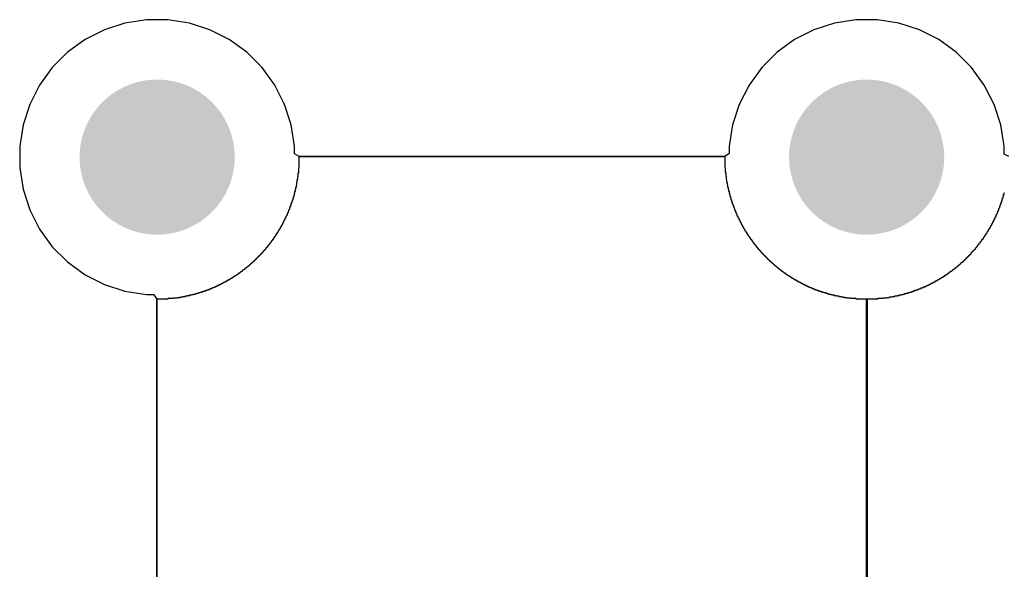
# Model space of a CAD drawing. Header units: inches. Extents: x 0 to 140, y 0 to 140.
# Tile 9 of 20: x 83 to 105, y 13 to 25. Entities that reach past the tile are written whole.
import ezdxf

# ---------------------------------------------------------------- set-up
doc = ezdxf.new("R2010")
doc.units = ezdxf.units.IN
doc.layers.add('BOTTOM', color=5, linetype='Continuous')
doc.layers.add('Pad Holes', color=156, linetype='Continuous')

msp = doc.modelspace()

# ---------------------------------------------------------------- hatches: boundary and pattern name
at = {"layer": 'BOTTOM'}
h = msp.add_hatch(color=5, dxfattribs=at)
edge = h.paths.add_edge_path()
edge.add_arc((86, 22), 1.5, 0, 360)
h = msp.add_hatch(color=5, dxfattribs=at)
edge = h.paths.add_edge_path()
edge.add_arc((102, 22), 1.5, 0, 360)
at = {"layer": 'Pad Holes'}
h = msp.add_hatch(color=7, dxfattribs=at)
edge = h.paths.add_edge_path()
edge.add_arc((86, 22), 1.75, 0, 360)
h = msp.add_hatch(color=7, dxfattribs=at)
edge = h.paths.add_edge_path()
edge.add_arc((102, 22), 1.75, 0, 360)

# ---------------------------------------------------------------- linework, layer by layer
at = {"layer": 'BOTTOM'}
for p, q in [((85.756, 25.1), (85.274, 25.023)), ((86.244, 25.1), (85.756, 25.1)), ((86.726, 25.023), (86.244, 25.1)), ((101.756, 25.1), (101.274, 25.023)), ((102.244, 25.1), (101.756, 25.1)), ((102.726, 25.023), (102.244, 25.1)), ((84.81, 24.873), (84.375, 24.651)), ((85.274, 25.023), (84.81, 24.873)), ((87.19, 24.873), (86.726, 25.023)), ((87.625, 24.651), (87.19, 24.873)), ((100.81, 24.873), (100.375, 24.651)), ((101.274, 25.023), (100.81, 24.873)), ((103.19, 24.873), (102.726, 25.023)), ((103.625, 24.651), (103.19, 24.873)), ((84.375, 24.651), (83.981, 24.364)), ((88.02, 24.364), (87.625, 24.651)), ((100.375, 24.651), (99.981, 24.364)), ((104.02, 24.364), (103.625, 24.651)), ((83.981, 24.364), (83.635, 24.019)), ((88.365, 24.019), (88.02, 24.364)), ((99.981, 24.364), (99.635, 24.019)), ((104.365, 24.019), (104.02, 24.364)), ((83.635, 24.019), (83.349, 23.624)), ((88.651, 23.624), (88.365, 24.019)), ((99.635, 24.019), (99.349, 23.624)), ((104.651, 23.624), (104.365, 24.019)), ((83.349, 23.624), (83.127, 23.19)), ((88.873, 23.19), (88.651, 23.624)), ((99.349, 23.624), (99.127, 23.19)), ((104.873, 23.19), (104.651, 23.624)), ((83.127, 23.19), (82.976, 22.726)), ((89.024, 22.726), (88.873, 23.19)), ((99.127, 23.19), (98.976, 22.726)), ((105.024, 22.726), (104.873, 23.19)), ((82.976, 22.726), (82.9, 22.244)), ((89.1, 22.244), (89.024, 22.726)), ((98.976, 22.726), (98.9, 22.244)), ((105.1, 22.244), (105.024, 22.726)), ((82.9, 22.244), (82.9, 21.756)), ((89.1, 22.071), (89.1, 22.244)), ((98.9, 22.244), (98.9, 22.08)), ((105.1, 22.068), (105.1, 22.244)), ((89.203, 22.012), (89.1, 22.071)), ((89.203, 21.758), (89.203, 22.012)), ((89.203, 22.012), (98.801, 22.012)), ((89.227, 22.012), (89.203, 22.012)), ((98.773, 22.012), (89.227, 22.012)), ((98.801, 22.012), (98.773, 22.012)), ((98.9, 22.08), (98.801, 22.012)), ((98.801, 22.012), (98.801, 21.769)), ((105.204, 22.012), (105.1, 22.068)), ((98.801, 21.769), (98.812, 21.769)), ((98.812, 21.769), (98.812, 21.652)), ((82.9, 21.756), (82.976, 21.274)), ((89.171, 21.494), (89.171, 21.557)), ((89.171, 21.557), (89.181, 21.557)), ((89.181, 21.557), (89.181, 21.642)), ((89.181, 21.642), (89.192, 21.642)), ((89.192, 21.642), (89.192, 21.758)), ((89.192, 21.758), (89.203, 21.758)), ((98.812, 21.652), (98.822, 21.652)), ((98.822, 21.652), (98.822, 21.568)), ((98.822, 21.568), (98.833, 21.568)), ((98.833, 21.568), (98.833, 21.494)), ((89.128, 21.271), (89.128, 21.324)), ((89.128, 21.324), (89.139, 21.324)), ((89.139, 21.324), (89.139, 21.367)), ((89.139, 21.367), (89.15, 21.367)), ((89.15, 21.367), (89.15, 21.43)), ((89.15, 21.43), (89.16, 21.43)), ((89.16, 21.43), (89.16, 21.494)), ((89.16, 21.494), (89.171, 21.494)), ((98.833, 21.494), (98.843, 21.494)), ((98.843, 21.494), (98.843, 21.43)), ((98.843, 21.43), (98.854, 21.43)), ((98.854, 21.43), (98.854, 21.377)), ((98.854, 21.377), (98.865, 21.377)), ((98.865, 21.377), (98.865, 21.324)), ((98.865, 21.324), (98.875, 21.324)), ((98.875, 21.324), (98.875, 21.271)), ((82.976, 21.274), (83.127, 20.81)), ((89.076, 21.07), (89.076, 21.113)), ((89.076, 21.113), (89.086, 21.113)), ((89.086, 21.113), (89.086, 21.144)), ((89.086, 21.144), (89.097, 21.144)), ((89.097, 21.144), (89.097, 21.187)), ((89.097, 21.187), (89.107, 21.187)), ((89.107, 21.187), (89.107, 21.229)), ((89.107, 21.229), (89.118, 21.229)), ((89.118, 21.229), (89.118, 21.271)), ((89.118, 21.271), (89.128, 21.271)), ((98.875, 21.271), (98.886, 21.271)), ((98.886, 21.271), (98.886, 21.229)), ((98.886, 21.229), (98.896, 21.229)), ((98.896, 21.229), (98.896, 21.187)), ((98.896, 21.187), (98.907, 21.187)), ((98.907, 21.187), (98.907, 21.155)), ((98.907, 21.155), (98.918, 21.155)), ((98.918, 21.155), (98.918, 21.113)), ((98.918, 21.113), (98.928, 21.113)), ((98.928, 21.113), (98.928, 21.081)), ((105.077, 21.081), (105.077, 21.113)), ((105.077, 21.113), (105.087, 21.113)), ((105.087, 21.113), (105.087, 21.155)), ((105.087, 21.155), (105.098, 21.155)), ((105.098, 21.155), (105.098, 21.197)), ((105.098, 21.197), (105.108, 21.197)), ((89.001, 20.859), (89.001, 20.89)), ((89.001, 20.89), (89.012, 20.89)), ((89.012, 20.89), (89.012, 20.912)), ((89.012, 20.912), (89.023, 20.912)), ((89.023, 20.912), (89.023, 20.943)), ((89.023, 20.943), (89.033, 20.943)), ((89.033, 20.943), (89.033, 20.975)), ((89.033, 20.975), (89.044, 20.975)), ((89.044, 20.975), (89.044, 21.007)), ((89.044, 21.007), (89.054, 21.007)), ((89.054, 21.007), (89.054, 21.039)), ((89.054, 21.039), (89.065, 21.039)), ((89.065, 21.039), (89.065, 21.07)), ((89.065, 21.07), (89.076, 21.07)), ((98.928, 21.081), (98.939, 21.081)), ((98.939, 21.081), (98.939, 21.039)), ((98.939, 21.039), (98.949, 21.039)), ((98.949, 21.039), (98.949, 21.007)), ((98.949, 21.007), (98.96, 21.007)), ((98.96, 21.007), (98.96, 20.975)), ((98.96, 20.975), (98.97, 20.975)), ((98.97, 20.975), (98.97, 20.943)), ((98.97, 20.943), (98.981, 20.943)), ((98.981, 20.943), (98.981, 20.922)), ((98.981, 20.922), (98.992, 20.922)), ((98.992, 20.922), (98.992, 20.89)), ((98.992, 20.89), (99.002, 20.89)), ((99.002, 20.89), (99.002, 20.859)), ((105.003, 20.859), (105.003, 20.89)), ((105.003, 20.89), (105.013, 20.89)), ((105.013, 20.89), (105.013, 20.922)), ((105.013, 20.922), (105.024, 20.922)), ((105.024, 20.922), (105.024, 20.954)), ((105.024, 20.954), (105.034, 20.954)), ((105.034, 20.954), (105.034, 20.986)), ((105.034, 20.986), (105.045, 20.986)), ((105.045, 20.986), (105.045, 21.017)), ((105.045, 21.017), (105.056, 21.017)), ((105.056, 21.017), (105.056, 21.049)), ((105.056, 21.049), (105.066, 21.049)), ((105.066, 21.049), (105.066, 21.081)), ((105.066, 21.081), (105.077, 21.081)), ((83.127, 20.81), (83.349, 20.375)), ((88.906, 20.636), (88.906, 20.658)), ((88.906, 20.658), (88.917, 20.658)), ((88.917, 20.658), (88.917, 20.679)), ((88.917, 20.679), (88.927, 20.679)), ((88.927, 20.679), (88.927, 20.7)), ((88.927, 20.7), (88.938, 20.7)), ((88.938, 20.7), (88.938, 20.732)), ((88.938, 20.732), (88.949, 20.732)), ((88.949, 20.732), (88.949, 20.753)), ((88.949, 20.753), (88.959, 20.753)), ((88.959, 20.753), (88.959, 20.774)), ((88.959, 20.774), (88.97, 20.774)), ((88.97, 20.774), (88.97, 20.806)), ((88.97, 20.806), (88.98, 20.806)), ((88.98, 20.806), (88.98, 20.827)), ((88.98, 20.827), (88.991, 20.827)), ((88.991, 20.827), (88.991, 20.859)), ((88.991, 20.859), (89.001, 20.859)), ((99.002, 20.859), (99.013, 20.859)), ((99.013, 20.859), (99.013, 20.838)), ((99.013, 20.838), (99.023, 20.838)), ((99.023, 20.838), (99.023, 20.806)), ((99.023, 20.806), (99.034, 20.806)), ((99.034, 20.806), (99.034, 20.785)), ((99.034, 20.785), (99.045, 20.785)), ((99.045, 20.785), (99.045, 20.753)), ((99.045, 20.753), (99.055, 20.753)), ((99.055, 20.753), (99.055, 20.732)), ((99.055, 20.732), (99.066, 20.732)), ((99.066, 20.732), (99.066, 20.711)), ((99.066, 20.711), (99.076, 20.711)), ((99.076, 20.711), (99.076, 20.679)), ((99.076, 20.679), (99.087, 20.679)), ((99.087, 20.679), (99.087, 20.658)), ((99.087, 20.658), (99.097, 20.658)), ((99.097, 20.658), (99.097, 20.636)), ((104.907, 20.636), (104.907, 20.658)), ((104.907, 20.658), (104.918, 20.658)), ((104.918, 20.658), (104.918, 20.689)), ((104.918, 20.689), (104.929, 20.689)), ((104.929, 20.689), (104.929, 20.711)), ((104.929, 20.711), (104.939, 20.711)), ((104.939, 20.711), (104.939, 20.732)), ((104.939, 20.732), (104.95, 20.732)), ((104.95, 20.732), (104.95, 20.753)), ((104.95, 20.753), (104.96, 20.753)), ((104.96, 20.753), (104.96, 20.785)), ((104.96, 20.785), (104.971, 20.785)), ((104.971, 20.785), (104.971, 20.806)), ((104.971, 20.806), (104.981, 20.806)), ((104.981, 20.806), (104.981, 20.838)), ((104.981, 20.838), (104.992, 20.838)), ((104.992, 20.838), (104.992, 20.859)), ((104.992, 20.859), (105.003, 20.859)), ((88.79, 20.414), (88.79, 20.435)), ((88.79, 20.435), (88.8, 20.435)), ((88.8, 20.435), (88.8, 20.446)), ((88.8, 20.446), (88.811, 20.446)), ((88.811, 20.446), (88.811, 20.467)), ((88.811, 20.467), (88.822, 20.467)), ((88.822, 20.467), (88.822, 20.488)), ((88.822, 20.488), (88.832, 20.488)), ((88.832, 20.488), (88.832, 20.509)), ((88.832, 20.509), (88.843, 20.509)), ((88.843, 20.509), (88.843, 20.531)), ((88.843, 20.531), (88.853, 20.531)), ((88.853, 20.531), (88.853, 20.552)), ((88.853, 20.552), (88.864, 20.552)), ((88.864, 20.552), (88.864, 20.573)), ((88.864, 20.573), (88.874, 20.573)), ((88.874, 20.573), (88.874, 20.594)), ((88.874, 20.594), (88.885, 20.594)), ((88.885, 20.594), (88.885, 20.615)), ((88.885, 20.615), (88.896, 20.615)), ((88.896, 20.615), (88.896, 20.636)), ((88.896, 20.636), (88.906, 20.636)), ((99.097, 20.636), (99.108, 20.636)), ((99.108, 20.636), (99.108, 20.615)), ((99.108, 20.615), (99.119, 20.615)), ((99.119, 20.615), (99.119, 20.594)), ((99.119, 20.594), (99.129, 20.594)), ((99.129, 20.594), (99.129, 20.573)), ((99.129, 20.573), (99.14, 20.573)), ((99.14, 20.573), (99.14, 20.552)), ((99.14, 20.552), (99.15, 20.552)), ((99.15, 20.552), (99.15, 20.531)), ((99.15, 20.531), (99.161, 20.531)), ((99.161, 20.531), (99.161, 20.509)), ((99.161, 20.509), (99.172, 20.509)), ((99.172, 20.509), (99.172, 20.488)), ((99.172, 20.488), (99.182, 20.488)), ((99.182, 20.488), (99.182, 20.467)), ((99.182, 20.467), (99.193, 20.467)), ((99.193, 20.467), (99.193, 20.446)), ((99.193, 20.446), (99.203, 20.446)), ((99.203, 20.446), (99.203, 20.435)), ((99.203, 20.435), (99.214, 20.435)), ((99.214, 20.435), (99.214, 20.414)), ((104.791, 20.414), (104.791, 20.435)), ((104.791, 20.435), (104.802, 20.435)), ((104.802, 20.435), (104.802, 20.457)), ((104.802, 20.457), (104.812, 20.457)), ((104.812, 20.457), (104.812, 20.467)), ((104.812, 20.467), (104.823, 20.467)), ((104.823, 20.467), (104.823, 20.488)), ((104.823, 20.488), (104.833, 20.488)), ((104.833, 20.488), (104.833, 20.509)), ((104.833, 20.509), (104.844, 20.509)), ((104.844, 20.509), (104.844, 20.531)), ((104.844, 20.531), (104.855, 20.531)), ((104.855, 20.531), (104.855, 20.552)), ((104.855, 20.552), (104.865, 20.552)), ((104.865, 20.552), (104.865, 20.573)), ((104.865, 20.573), (104.876, 20.573)), ((104.876, 20.573), (104.876, 20.594)), ((104.876, 20.594), (104.886, 20.594)), ((104.886, 20.594), (104.886, 20.615)), ((104.886, 20.615), (104.897, 20.615)), ((104.897, 20.615), (104.897, 20.636)), ((104.897, 20.636), (104.907, 20.636)), ((83.349, 20.375), (83.635, 19.98)), ((88.652, 20.192), (88.652, 20.213)), ((88.652, 20.213), (88.663, 20.213)), ((88.663, 20.213), (88.663, 20.224)), ((88.663, 20.224), (88.673, 20.224)), ((88.673, 20.224), (88.673, 20.245)), ((88.673, 20.245), (88.684, 20.245)), ((88.684, 20.245), (88.684, 20.256)), ((88.684, 20.256), (88.695, 20.256)), ((88.695, 20.256), (88.695, 20.277)), ((88.695, 20.277), (88.705, 20.277)), ((88.705, 20.277), (88.705, 20.287)), ((88.705, 20.287), (88.716, 20.287)), ((88.716, 20.287), (88.716, 20.308)), ((88.716, 20.308), (88.726, 20.308)), ((88.726, 20.308), (88.726, 20.319)), ((88.726, 20.319), (88.737, 20.319)), ((88.737, 20.319), (88.737, 20.34)), ((88.737, 20.34), (88.747, 20.34)), ((88.747, 20.34), (88.747, 20.361)), ((88.747, 20.361), (88.758, 20.361)), ((88.758, 20.361), (88.758, 20.372)), ((88.758, 20.372), (88.769, 20.372)), ((88.769, 20.372), (88.769, 20.393)), ((88.769, 20.393), (88.779, 20.393)), ((88.779, 20.393), (88.779, 20.414)), ((88.779, 20.414), (88.79, 20.414)), ((99.214, 20.414), (99.224, 20.414)), ((99.224, 20.414), (99.224, 20.393)), ((99.224, 20.393), (99.235, 20.393)), ((99.235, 20.393), (99.235, 20.372)), ((99.235, 20.372), (99.246, 20.372)), ((99.246, 20.372), (99.246, 20.361)), ((99.246, 20.361), (99.256, 20.361)), ((99.256, 20.361), (99.256, 20.34)), ((99.256, 20.34), (99.267, 20.34)), ((99.267, 20.34), (99.267, 20.33)), ((99.267, 20.33), (99.277, 20.33)), ((99.277, 20.33), (99.277, 20.308)), ((99.277, 20.308), (99.288, 20.308)), ((99.288, 20.308), (99.288, 20.287)), ((99.288, 20.287), (99.299, 20.287)), ((99.299, 20.287), (99.299, 20.277)), ((99.299, 20.277), (99.309, 20.277)), ((99.309, 20.277), (99.309, 20.256)), ((99.309, 20.256), (99.32, 20.256)), ((99.32, 20.256), (99.32, 20.245)), ((99.32, 20.245), (99.33, 20.245)), ((99.33, 20.245), (99.33, 20.224)), ((99.33, 20.224), (99.341, 20.224)), ((99.341, 20.224), (99.341, 20.213)), ((99.341, 20.213), (99.351, 20.213)), ((99.351, 20.213), (99.351, 20.192)), ((104.653, 20.192), (104.653, 20.213)), ((104.653, 20.213), (104.664, 20.213)), ((104.664, 20.213), (104.664, 20.224)), ((104.664, 20.224), (104.675, 20.224)), ((104.675, 20.224), (104.675, 20.245)), ((104.675, 20.245), (104.685, 20.245)), ((104.685, 20.245), (104.685, 20.256)), ((104.685, 20.256), (104.696, 20.256)), ((104.696, 20.256), (104.696, 20.277)), ((104.696, 20.277), (104.706, 20.277)), ((104.706, 20.277), (104.706, 20.287)), ((104.706, 20.287), (104.717, 20.287)), ((104.717, 20.287), (104.717, 20.308)), ((104.717, 20.308), (104.728, 20.308)), ((104.728, 20.308), (104.728, 20.33)), ((104.728, 20.33), (104.738, 20.33)), ((104.738, 20.33), (104.738, 20.34)), ((104.738, 20.34), (104.749, 20.34)), ((104.749, 20.34), (104.749, 20.361)), ((104.749, 20.361), (104.759, 20.361)), ((104.759, 20.361), (104.759, 20.382)), ((104.759, 20.382), (104.77, 20.382)), ((104.77, 20.382), (104.77, 20.393)), ((104.77, 20.393), (104.78, 20.393)), ((104.78, 20.393), (104.78, 20.414)), ((104.78, 20.414), (104.791, 20.414)), ((88.493, 19.98), (88.493, 19.991)), ((88.493, 19.991), (88.504, 19.991)), ((88.504, 19.991), (88.504, 20.012)), ((88.504, 20.012), (88.515, 20.012)), ((88.515, 20.012), (88.515, 20.023)), ((88.515, 20.023), (88.525, 20.023)), ((88.525, 20.023), (88.525, 20.033)), ((88.525, 20.033), (88.536, 20.033)), ((88.536, 20.033), (88.536, 20.044)), ((88.536, 20.044), (88.546, 20.044)), ((88.546, 20.044), (88.546, 20.065)), ((88.546, 20.065), (88.557, 20.065)), ((88.557, 20.065), (88.557, 20.076)), ((88.557, 20.076), (88.568, 20.076)), ((88.568, 20.076), (88.568, 20.086)), ((88.568, 20.086), (88.578, 20.086)), ((88.578, 20.086), (88.578, 20.107)), ((88.578, 20.107), (88.589, 20.107)), ((88.589, 20.107), (88.589, 20.118)), ((88.589, 20.118), (88.599, 20.118)), ((88.599, 20.118), (88.599, 20.129)), ((88.599, 20.129), (88.61, 20.129)), ((88.61, 20.129), (88.61, 20.15)), ((88.61, 20.15), (88.62, 20.15)), ((88.62, 20.15), (88.62, 20.16)), ((88.62, 20.16), (88.631, 20.16)), ((88.631, 20.16), (88.631, 20.181)), ((88.631, 20.181), (88.642, 20.181)), ((88.642, 20.181), (88.642, 20.192)), ((88.642, 20.192), (88.652, 20.192)), ((99.351, 20.192), (99.362, 20.192)), ((99.362, 20.192), (99.362, 20.181)), ((99.362, 20.181), (99.373, 20.181)), ((99.373, 20.181), (99.373, 20.16)), ((99.373, 20.16), (99.383, 20.16)), ((99.383, 20.16), (99.383, 20.15)), ((99.383, 20.15), (99.394, 20.15)), ((99.394, 20.15), (99.394, 20.139)), ((99.394, 20.139), (99.404, 20.139)), ((99.404, 20.139), (99.404, 20.118)), ((99.404, 20.118), (99.415, 20.118)), ((99.415, 20.118), (99.415, 20.107)), ((99.415, 20.107), (99.426, 20.107)), ((99.426, 20.107), (99.426, 20.086)), ((99.426, 20.086), (99.436, 20.086)), ((99.436, 20.086), (99.436, 20.076)), ((99.436, 20.076), (99.447, 20.076)), ((99.447, 20.076), (99.447, 20.065)), ((99.447, 20.065), (99.457, 20.065)), ((99.457, 20.065), (99.457, 20.044)), ((99.457, 20.044), (99.468, 20.044)), ((99.468, 20.044), (99.468, 20.033)), ((99.468, 20.033), (99.478, 20.033)), ((99.478, 20.033), (99.478, 20.023)), ((99.478, 20.023), (99.489, 20.023)), ((99.489, 20.023), (99.489, 20.012)), ((99.489, 20.012), (99.5, 20.012)), ((99.5, 20.012), (99.5, 19.991)), ((99.5, 19.991), (99.51, 19.991)), ((99.51, 19.991), (99.51, 19.98)), ((104.495, 19.98), (104.495, 20.002)), ((104.495, 20.002), (104.505, 20.002)), ((104.505, 20.002), (104.505, 20.012)), ((104.505, 20.012), (104.516, 20.012)), ((104.516, 20.012), (104.516, 20.023)), ((104.516, 20.023), (104.526, 20.023)), ((104.526, 20.023), (104.526, 20.033)), ((104.526, 20.033), (104.537, 20.033)), ((104.537, 20.033), (104.537, 20.054)), ((104.537, 20.054), (104.548, 20.054)), ((104.548, 20.054), (104.548, 20.065)), ((104.548, 20.065), (104.558, 20.065)), ((104.558, 20.065), (104.558, 20.076)), ((104.558, 20.076), (104.569, 20.076)), ((104.569, 20.076), (104.569, 20.097)), ((104.569, 20.097), (104.579, 20.097)), ((104.579, 20.097), (104.579, 20.107)), ((104.579, 20.107), (104.59, 20.107)), ((104.59, 20.107), (104.59, 20.118)), ((104.59, 20.118), (104.601, 20.118)), ((104.601, 20.118), (104.601, 20.139)), ((104.601, 20.139), (104.611, 20.139)), ((104.611, 20.139), (104.611, 20.15)), ((104.611, 20.15), (104.622, 20.15)), ((104.622, 20.15), (104.622, 20.16)), ((104.622, 20.16), (104.632, 20.16)), ((104.632, 20.16), (104.632, 20.181)), ((104.632, 20.181), (104.643, 20.181)), ((104.643, 20.181), (104.643, 20.192)), ((104.643, 20.192), (104.653, 20.192)), ((83.635, 19.98), (83.981, 19.635)), ((88.292, 19.758), (88.292, 19.769)), ((88.292, 19.769), (88.303, 19.769)), ((88.303, 19.769), (88.303, 19.779)), ((88.303, 19.779), (88.314, 19.779)), ((88.314, 19.779), (88.314, 19.79)), ((88.314, 19.79), (88.324, 19.79)), ((88.324, 19.79), (88.324, 19.8)), ((88.324, 19.8), (88.335, 19.8)), ((88.335, 19.8), (88.335, 19.811)), ((88.335, 19.811), (88.345, 19.811)), ((88.345, 19.811), (88.345, 19.822)), ((88.345, 19.822), (88.356, 19.822)), ((88.356, 19.822), (88.356, 19.832)), ((88.356, 19.832), (88.366, 19.832)), ((88.366, 19.832), (88.366, 19.843)), ((88.366, 19.843), (88.377, 19.843)), ((88.377, 19.843), (88.377, 19.853)), ((88.377, 19.853), (88.388, 19.853)), ((88.388, 19.853), (88.388, 19.875)), ((88.388, 19.875), (88.398, 19.875)), ((88.398, 19.875), (88.398, 19.885)), ((88.398, 19.885), (88.409, 19.885)), ((88.409, 19.885), (88.409, 19.896)), ((88.409, 19.896), (88.419, 19.896)), ((88.419, 19.896), (88.419, 19.906)), ((88.419, 19.906), (88.43, 19.906)), ((88.43, 19.906), (88.43, 19.917)), ((88.43, 19.917), (88.441, 19.917)), ((88.441, 19.917), (88.441, 19.927)), ((88.441, 19.927), (88.451, 19.927)), ((88.451, 19.927), (88.451, 19.938)), ((88.451, 19.938), (88.462, 19.938)), ((88.462, 19.938), (88.462, 19.959)), ((88.462, 19.959), (88.472, 19.959)), ((88.472, 19.959), (88.472, 19.97)), ((88.472, 19.97), (88.483, 19.97)), ((88.483, 19.97), (88.483, 19.98)), ((88.483, 19.98), (88.493, 19.98)), ((99.51, 19.98), (99.521, 19.98)), ((99.521, 19.98), (99.521, 19.97)), ((99.521, 19.97), (99.531, 19.97)), ((99.531, 19.97), (99.531, 19.959)), ((99.531, 19.959), (99.542, 19.959)), ((99.542, 19.959), (99.542, 19.949)), ((99.542, 19.949), (99.553, 19.949)), ((99.553, 19.949), (99.553, 19.927)), ((99.553, 19.927), (99.563, 19.927)), ((99.563, 19.927), (99.563, 19.917)), ((99.563, 19.917), (99.574, 19.917)), ((99.574, 19.917), (99.574, 19.906)), ((99.574, 19.906), (99.584, 19.906)), ((99.584, 19.906), (99.584, 19.896)), ((99.584, 19.896), (99.595, 19.896)), ((99.595, 19.896), (99.595, 19.885)), ((99.595, 19.885), (99.605, 19.885)), ((99.605, 19.885), (99.605, 19.875)), ((99.605, 19.875), (99.616, 19.875)), ((99.616, 19.875), (99.616, 19.853)), ((99.616, 19.853), (99.627, 19.853)), ((99.627, 19.853), (99.627, 19.843)), ((99.627, 19.843), (99.637, 19.843)), ((99.637, 19.843), (99.637, 19.832)), ((99.637, 19.832), (99.648, 19.832)), ((99.648, 19.832), (99.648, 19.822)), ((99.648, 19.822), (99.658, 19.822)), ((99.658, 19.822), (99.658, 19.811)), ((99.658, 19.811), (99.669, 19.811)), ((99.669, 19.811), (99.669, 19.8)), ((99.669, 19.8), (99.68, 19.8)), ((99.68, 19.8), (99.68, 19.79)), ((99.68, 19.79), (99.69, 19.79)), ((99.69, 19.79), (99.69, 19.779)), ((99.69, 19.779), (99.701, 19.779)), ((99.701, 19.779), (99.701, 19.769)), ((99.701, 19.769), (99.711, 19.769)), ((99.711, 19.769), (99.711, 19.758)), ((104.294, 19.758), (104.294, 19.769)), ((104.294, 19.769), (104.304, 19.769)), ((104.304, 19.769), (104.304, 19.779)), ((104.304, 19.779), (104.315, 19.779)), ((104.315, 19.779), (104.315, 19.79)), ((104.315, 19.79), (104.325, 19.79)), ((104.325, 19.79), (104.325, 19.8)), ((104.325, 19.8), (104.336, 19.8)), ((104.336, 19.8), (104.336, 19.811)), ((104.336, 19.811), (104.347, 19.811)), ((104.347, 19.811), (104.347, 19.822)), ((104.347, 19.822), (104.357, 19.822)), ((104.357, 19.822), (104.357, 19.832)), ((104.357, 19.832), (104.368, 19.832)), ((104.368, 19.832), (104.368, 19.853)), ((104.368, 19.853), (104.378, 19.853)), ((104.378, 19.853), (104.378, 19.864)), ((104.378, 19.864), (104.389, 19.864)), ((104.389, 19.864), (104.389, 19.875)), ((104.389, 19.875), (104.399, 19.875)), ((104.399, 19.875), (104.399, 19.885)), ((104.399, 19.885), (104.41, 19.885)), ((104.41, 19.885), (104.41, 19.896)), ((104.41, 19.896), (104.421, 19.896)), ((104.421, 19.896), (104.421, 19.906)), ((104.421, 19.906), (104.431, 19.906)), ((104.431, 19.906), (104.431, 19.917)), ((104.431, 19.917), (104.442, 19.917)), ((104.442, 19.917), (104.442, 19.927)), ((104.442, 19.927), (104.452, 19.927)), ((104.452, 19.927), (104.452, 19.949)), ((104.452, 19.949), (104.463, 19.949)), ((104.463, 19.949), (104.463, 19.959)), ((104.463, 19.959), (104.474, 19.959)), ((104.474, 19.959), (104.474, 19.97)), ((104.474, 19.97), (104.484, 19.97)), ((104.484, 19.97), (104.484, 19.98)), ((104.484, 19.98), (104.495, 19.98)), ((83.981, 19.635), (84.375, 19.348)), ((88.049, 19.536), (88.049, 19.546)), ((88.049, 19.546), (88.07, 19.546)), ((88.07, 19.546), (88.07, 19.557)), ((88.07, 19.557), (88.081, 19.557)), ((88.081, 19.557), (88.081, 19.568)), ((88.081, 19.568), (88.091, 19.568)), ((88.091, 19.568), (88.091, 19.578)), ((88.091, 19.578), (88.102, 19.578)), ((88.102, 19.578), (88.102, 19.589)), ((88.102, 19.589), (88.112, 19.589)), ((88.112, 19.589), (88.112, 19.599)), ((88.112, 19.599), (88.123, 19.599)), ((88.123, 19.599), (88.123, 19.61)), ((88.123, 19.61), (88.134, 19.61)), ((88.134, 19.61), (88.134, 19.621)), ((88.134, 19.621), (88.155, 19.621)), ((88.155, 19.621), (88.155, 19.631)), ((88.155, 19.631), (88.165, 19.631)), ((88.165, 19.631), (88.165, 19.642)), ((88.165, 19.642), (88.176, 19.642)), ((88.176, 19.642), (88.176, 19.652)), ((88.176, 19.652), (88.187, 19.652)), ((88.187, 19.652), (88.187, 19.663)), ((88.187, 19.663), (88.197, 19.663)), ((88.197, 19.663), (88.197, 19.673)), ((88.197, 19.673), (88.208, 19.673)), ((88.208, 19.673), (88.208, 19.684)), ((88.208, 19.684), (88.218, 19.684)), ((88.218, 19.684), (88.218, 19.695)), ((88.218, 19.695), (88.229, 19.695)), ((88.229, 19.695), (88.229, 19.705)), ((88.229, 19.705), (88.239, 19.705)), ((88.239, 19.705), (88.239, 19.716)), ((88.239, 19.716), (88.25, 19.716)), ((88.25, 19.716), (88.25, 19.726)), ((88.25, 19.726), (88.261, 19.726)), ((88.261, 19.726), (88.261, 19.737)), ((88.261, 19.737), (88.271, 19.737)), ((88.271, 19.737), (88.271, 19.748)), ((88.271, 19.748), (88.282, 19.748)), ((88.282, 19.748), (88.282, 19.758)), ((88.282, 19.758), (88.292, 19.758)), ((99.711, 19.758), (99.722, 19.758)), ((99.722, 19.758), (99.722, 19.748)), ((99.722, 19.748), (99.732, 19.748)), ((99.732, 19.748), (99.732, 19.737)), ((99.732, 19.737), (99.743, 19.737)), ((99.743, 19.737), (99.743, 19.726)), ((99.743, 19.726), (99.754, 19.726)), ((99.754, 19.726), (99.754, 19.716)), ((99.754, 19.716), (99.764, 19.716)), ((99.764, 19.716), (99.764, 19.705)), ((99.764, 19.705), (99.775, 19.705)), ((99.775, 19.705), (99.775, 19.695)), ((99.775, 19.695), (99.785, 19.695)), ((99.785, 19.695), (99.785, 19.684)), ((99.785, 19.684), (99.796, 19.684)), ((99.796, 19.684), (99.796, 19.673)), ((99.796, 19.673), (99.807, 19.673)), ((99.807, 19.673), (99.807, 19.663)), ((99.807, 19.663), (99.817, 19.663)), ((99.817, 19.663), (99.817, 19.652)), ((99.817, 19.652), (99.828, 19.652)), ((99.828, 19.652), (99.828, 19.642)), ((99.828, 19.642), (99.838, 19.642)), ((99.838, 19.642), (99.838, 19.631)), ((99.838, 19.631), (99.849, 19.631)), ((99.849, 19.631), (99.849, 19.621)), ((99.849, 19.621), (99.87, 19.621)), ((99.87, 19.621), (99.87, 19.61)), ((99.87, 19.61), (99.881, 19.61)), ((99.881, 19.61), (99.881, 19.599)), ((99.881, 19.599), (99.891, 19.599)), ((99.891, 19.599), (99.891, 19.589)), ((99.891, 19.589), (99.902, 19.589)), ((99.902, 19.589), (99.902, 19.578)), ((99.902, 19.578), (99.912, 19.578)), ((99.912, 19.578), (99.912, 19.568)), ((99.912, 19.568), (99.923, 19.568)), ((99.923, 19.568), (99.923, 19.557)), ((99.923, 19.557), (99.944, 19.557)), ((99.944, 19.557), (99.944, 19.546)), ((99.944, 19.546), (99.955, 19.546)), ((99.955, 19.546), (99.955, 19.536)), ((104.05, 19.536), (104.05, 19.546)), ((104.05, 19.546), (104.061, 19.546)), ((104.061, 19.546), (104.061, 19.557)), ((104.061, 19.557), (104.082, 19.557)), ((104.082, 19.557), (104.082, 19.568)), ((104.082, 19.568), (104.093, 19.568)), ((104.093, 19.568), (104.093, 19.578)), ((104.093, 19.578), (104.103, 19.578)), ((104.103, 19.578), (104.103, 19.589)), ((104.103, 19.589), (104.114, 19.589)), ((104.114, 19.589), (104.114, 19.599)), ((104.114, 19.599), (104.124, 19.599)), ((104.124, 19.599), (104.124, 19.61)), ((104.124, 19.61), (104.135, 19.61)), ((104.135, 19.61), (104.135, 19.621)), ((104.135, 19.621), (104.145, 19.621)), ((104.145, 19.621), (104.145, 19.631)), ((104.145, 19.631), (104.167, 19.631)), ((104.167, 19.631), (104.167, 19.642)), ((104.167, 19.642), (104.177, 19.642)), ((104.177, 19.642), (104.177, 19.652)), ((104.177, 19.652), (104.188, 19.652)), ((104.188, 19.652), (104.188, 19.663)), ((104.188, 19.663), (104.198, 19.663)), ((104.198, 19.663), (104.198, 19.673)), ((104.198, 19.673), (104.209, 19.673)), ((104.209, 19.673), (104.209, 19.684)), ((104.209, 19.684), (104.22, 19.684)), ((104.22, 19.684), (104.22, 19.695)), ((104.22, 19.695), (104.23, 19.695)), ((104.23, 19.695), (104.23, 19.705)), ((104.23, 19.705), (104.241, 19.705)), ((104.241, 19.705), (104.241, 19.716)), ((104.241, 19.716), (104.251, 19.716)), ((104.251, 19.716), (104.251, 19.726)), ((104.251, 19.726), (104.262, 19.726)), ((104.262, 19.726), (104.262, 19.737)), ((104.262, 19.737), (104.272, 19.737)), ((104.272, 19.737), (104.272, 19.748)), ((104.272, 19.748), (104.283, 19.748)), ((104.283, 19.748), (104.283, 19.758)), ((104.283, 19.758), (104.294, 19.758)), ((84.375, 19.348), (84.81, 19.127)), ((87.753, 19.314), (87.753, 19.324)), ((87.753, 19.324), (87.763, 19.324)), ((87.763, 19.324), (87.763, 19.335)), ((87.763, 19.335), (87.784, 19.335)), ((87.784, 19.335), (87.784, 19.345)), ((87.784, 19.345), (87.795, 19.345)), ((87.795, 19.345), (87.795, 19.356)), ((87.795, 19.356), (87.816, 19.356)), ((87.816, 19.356), (87.816, 19.367)), ((87.816, 19.367), (87.827, 19.367)), ((87.827, 19.367), (87.827, 19.377)), ((87.827, 19.377), (87.848, 19.377)), ((87.848, 19.377), (87.848, 19.388)), ((87.848, 19.388), (87.859, 19.388)), ((87.859, 19.388), (87.859, 19.398)), ((87.859, 19.398), (87.88, 19.398)), ((87.88, 19.398), (87.88, 19.409)), ((87.88, 19.409), (87.89, 19.409)), ((87.89, 19.409), (87.89, 19.419)), ((87.89, 19.419), (87.901, 19.419)), ((87.901, 19.419), (87.901, 19.43)), ((87.901, 19.43), (87.922, 19.43)), ((87.922, 19.43), (87.922, 19.441)), ((87.922, 19.441), (87.933, 19.441)), ((87.933, 19.441), (87.933, 19.451)), ((87.933, 19.451), (87.943, 19.451)), ((87.943, 19.451), (87.943, 19.462)), ((87.943, 19.462), (87.964, 19.462)), ((87.964, 19.462), (87.964, 19.472)), ((87.964, 19.472), (87.975, 19.472)), ((87.975, 19.472), (87.975, 19.483)), ((87.975, 19.483), (87.986, 19.483)), ((87.986, 19.483), (87.986, 19.494)), ((87.986, 19.494), (87.996, 19.494)), ((87.996, 19.494), (87.996, 19.504)), ((87.996, 19.504), (88.017, 19.504)), ((88.017, 19.504), (88.017, 19.515)), ((88.017, 19.515), (88.028, 19.515)), ((88.028, 19.515), (88.028, 19.525)), ((88.028, 19.525), (88.038, 19.525)), ((88.038, 19.525), (88.038, 19.536)), ((88.038, 19.536), (88.049, 19.536)), ((99.955, 19.536), (99.965, 19.536)), ((99.965, 19.536), (99.965, 19.525)), ((99.965, 19.525), (99.976, 19.525)), ((99.976, 19.525), (99.976, 19.515)), ((99.976, 19.515), (99.986, 19.515)), ((99.986, 19.515), (99.986, 19.504)), ((99.986, 19.504), (100.008, 19.504)), ((100.008, 19.504), (100.008, 19.494)), ((100.008, 19.494), (100.018, 19.494)), ((100.018, 19.494), (100.018, 19.483)), ((100.018, 19.483), (100.029, 19.483)), ((100.029, 19.483), (100.029, 19.472)), ((100.029, 19.472), (100.039, 19.472)), ((100.039, 19.472), (100.039, 19.462)), ((100.039, 19.462), (100.06, 19.462)), ((100.06, 19.462), (100.06, 19.451)), ((100.06, 19.451), (100.071, 19.451)), ((100.071, 19.451), (100.071, 19.441)), ((100.071, 19.441), (100.082, 19.441)), ((100.082, 19.441), (100.082, 19.43)), ((100.082, 19.43), (100.103, 19.43)), ((100.103, 19.43), (100.103, 19.419)), ((100.103, 19.419), (100.113, 19.419)), ((100.113, 19.419), (100.113, 19.409)), ((100.113, 19.409), (100.124, 19.409)), ((100.124, 19.409), (100.124, 19.398)), ((100.124, 19.398), (100.145, 19.398)), ((100.145, 19.398), (100.145, 19.388)), ((100.145, 19.388), (100.156, 19.388)), ((100.156, 19.388), (100.156, 19.377)), ((100.156, 19.377), (100.177, 19.377)), ((100.177, 19.377), (100.177, 19.367)), ((100.177, 19.367), (100.187, 19.367)), ((100.187, 19.367), (100.187, 19.356)), ((100.187, 19.356), (100.209, 19.356)), ((100.209, 19.356), (100.209, 19.345)), ((100.209, 19.345), (100.219, 19.345)), ((100.219, 19.345), (100.219, 19.335)), ((100.219, 19.335), (100.24, 19.335)), ((100.24, 19.335), (100.24, 19.324)), ((100.24, 19.324), (100.251, 19.324)), ((100.251, 19.324), (100.251, 19.314)), ((103.754, 19.314), (103.754, 19.324)), ((103.754, 19.324), (103.764, 19.324)), ((103.764, 19.324), (103.764, 19.335)), ((103.764, 19.335), (103.786, 19.335)), ((103.786, 19.335), (103.786, 19.345)), ((103.786, 19.345), (103.796, 19.345)), ((103.796, 19.345), (103.796, 19.356)), ((103.796, 19.356), (103.817, 19.356)), ((103.817, 19.356), (103.817, 19.367)), ((103.817, 19.367), (103.828, 19.367)), ((103.828, 19.367), (103.828, 19.377)), ((103.828, 19.377), (103.849, 19.377)), ((103.849, 19.377), (103.849, 19.388)), ((103.849, 19.388), (103.86, 19.388)), ((103.86, 19.388), (103.86, 19.398)), ((103.86, 19.398), (103.87, 19.398)), ((103.87, 19.398), (103.87, 19.409)), ((103.87, 19.409), (103.891, 19.409)), ((103.891, 19.409), (103.891, 19.419)), ((103.891, 19.419), (103.902, 19.419)), ((103.902, 19.419), (103.902, 19.43)), ((103.902, 19.43), (103.923, 19.43)), ((103.923, 19.43), (103.923, 19.441)), ((103.923, 19.441), (103.934, 19.441)), ((103.934, 19.441), (103.934, 19.451)), ((103.934, 19.451), (103.944, 19.451)), ((103.944, 19.451), (103.944, 19.462)), ((103.944, 19.462), (103.955, 19.462)), ((103.955, 19.462), (103.955, 19.472)), ((103.955, 19.472), (103.976, 19.472)), ((103.976, 19.472), (103.976, 19.483)), ((103.976, 19.483), (103.987, 19.483)), ((103.987, 19.483), (103.987, 19.494)), ((103.987, 19.494), (103.997, 19.494)), ((103.997, 19.494), (103.997, 19.504)), ((103.997, 19.504), (104.018, 19.504)), ((104.018, 19.504), (104.018, 19.515)), ((104.018, 19.515), (104.029, 19.515)), ((104.029, 19.515), (104.029, 19.525)), ((104.029, 19.525), (104.04, 19.525)), ((104.04, 19.525), (104.04, 19.536)), ((104.04, 19.536), (104.05, 19.536)), ((84.81, 19.127), (85.274, 18.976)), ((87.351, 19.091), (87.351, 19.102)), ((87.351, 19.102), (87.372, 19.102)), ((87.372, 19.102), (87.372, 19.113)), ((87.372, 19.113), (87.393, 19.113)), ((87.393, 19.113), (87.393, 19.123)), ((87.393, 19.123), (87.414, 19.123)), ((87.414, 19.123), (87.414, 19.134)), ((87.414, 19.134), (87.435, 19.134)), ((87.435, 19.134), (87.435, 19.144)), ((87.435, 19.144), (87.456, 19.144)), ((87.456, 19.144), (87.456, 19.155)), ((87.456, 19.155), (87.478, 19.155)), ((87.478, 19.155), (87.478, 19.165)), ((87.478, 19.165), (87.499, 19.165)), ((87.499, 19.165), (87.499, 19.176)), ((87.499, 19.176), (87.52, 19.176)), ((87.52, 19.176), (87.52, 19.187)), ((87.52, 19.187), (87.541, 19.187)), ((87.541, 19.187), (87.541, 19.197)), ((87.541, 19.197), (87.562, 19.197)), ((87.562, 19.197), (87.562, 19.208)), ((87.562, 19.208), (87.573, 19.208)), ((87.573, 19.208), (87.573, 19.218)), ((87.573, 19.218), (87.594, 19.218)), ((87.594, 19.218), (87.594, 19.229)), ((87.594, 19.229), (87.615, 19.229)), ((87.615, 19.229), (87.615, 19.24)), ((87.615, 19.24), (87.636, 19.24)), ((87.636, 19.24), (87.636, 19.25)), ((87.636, 19.25), (87.647, 19.25)), ((87.647, 19.25), (87.647, 19.261)), ((87.647, 19.261), (87.668, 19.261)), ((87.668, 19.261), (87.668, 19.271)), ((87.668, 19.271), (87.689, 19.271)), ((87.689, 19.271), (87.689, 19.282)), ((87.689, 19.282), (87.7, 19.282)), ((87.7, 19.282), (87.7, 19.292)), ((87.7, 19.292), (87.721, 19.292)), ((87.721, 19.292), (87.721, 19.303)), ((87.721, 19.303), (87.732, 19.303)), ((87.732, 19.303), (87.732, 19.314)), ((87.732, 19.314), (87.753, 19.314)), ((100.251, 19.314), (100.272, 19.314)), ((100.272, 19.314), (100.272, 19.303)), ((100.272, 19.303), (100.283, 19.303)), ((100.283, 19.303), (100.283, 19.292)), ((100.283, 19.292), (100.304, 19.292)), ((100.304, 19.292), (100.304, 19.282)), ((100.304, 19.282), (100.314, 19.282)), ((100.314, 19.282), (100.314, 19.271)), ((100.314, 19.271), (100.336, 19.271)), ((100.336, 19.271), (100.336, 19.261)), ((100.336, 19.261), (100.357, 19.261)), ((100.357, 19.261), (100.357, 19.25)), ((100.357, 19.25), (100.367, 19.25)), ((100.367, 19.25), (100.367, 19.24)), ((100.367, 19.24), (100.389, 19.24)), ((100.389, 19.24), (100.389, 19.229)), ((100.389, 19.229), (100.41, 19.229)), ((100.41, 19.229), (100.41, 19.218)), ((100.41, 19.218), (100.431, 19.218)), ((100.431, 19.218), (100.431, 19.208)), ((100.431, 19.208), (100.441, 19.208)), ((100.441, 19.208), (100.441, 19.197)), ((100.441, 19.197), (100.463, 19.197)), ((100.463, 19.197), (100.463, 19.187)), ((100.463, 19.187), (100.484, 19.187)), ((100.484, 19.187), (100.484, 19.176)), ((100.484, 19.176), (100.505, 19.176)), ((100.505, 19.176), (100.505, 19.165)), ((100.505, 19.165), (100.526, 19.165)), ((100.526, 19.165), (100.526, 19.155)), ((100.526, 19.155), (100.547, 19.155)), ((100.547, 19.155), (100.547, 19.144)), ((100.547, 19.144), (100.568, 19.144)), ((100.568, 19.144), (100.568, 19.134)), ((100.568, 19.134), (100.59, 19.134)), ((100.59, 19.134), (100.59, 19.123)), ((100.59, 19.123), (100.611, 19.123)), ((100.611, 19.123), (100.611, 19.113)), ((100.611, 19.113), (100.632, 19.113)), ((100.632, 19.113), (100.632, 19.102)), ((100.632, 19.102), (100.653, 19.102)), ((100.653, 19.102), (100.653, 19.091)), ((103.352, 19.091), (103.352, 19.102)), ((103.352, 19.102), (103.373, 19.102)), ((103.373, 19.102), (103.373, 19.113)), ((103.373, 19.113), (103.394, 19.113)), ((103.394, 19.113), (103.394, 19.123)), ((103.394, 19.123), (103.415, 19.123)), ((103.415, 19.123), (103.415, 19.134)), ((103.415, 19.134), (103.436, 19.134)), ((103.436, 19.134), (103.436, 19.144)), ((103.436, 19.144), (103.458, 19.144)), ((103.458, 19.144), (103.458, 19.155)), ((103.458, 19.155), (103.479, 19.155)), ((103.479, 19.155), (103.479, 19.165)), ((103.479, 19.165), (103.5, 19.165)), ((103.5, 19.165), (103.5, 19.176)), ((103.5, 19.176), (103.521, 19.176)), ((103.521, 19.176), (103.521, 19.187)), ((103.521, 19.187), (103.542, 19.187)), ((103.542, 19.187), (103.542, 19.197)), ((103.542, 19.197), (103.553, 19.197)), ((103.553, 19.197), (103.553, 19.208)), ((103.553, 19.208), (103.574, 19.208)), ((103.574, 19.208), (103.574, 19.218)), ((103.574, 19.218), (103.595, 19.218)), ((103.595, 19.218), (103.595, 19.229)), ((103.595, 19.229), (103.616, 19.229)), ((103.616, 19.229), (103.616, 19.24)), ((103.616, 19.24), (103.627, 19.24)), ((103.627, 19.24), (103.627, 19.25)), ((103.627, 19.25), (103.648, 19.25)), ((103.648, 19.25), (103.648, 19.261)), ((103.648, 19.261), (103.669, 19.261)), ((103.669, 19.261), (103.669, 19.271)), ((103.669, 19.271), (103.68, 19.271)), ((103.68, 19.271), (103.68, 19.282)), ((103.68, 19.282), (103.701, 19.282)), ((103.701, 19.282), (103.701, 19.292)), ((103.701, 19.292), (103.722, 19.292)), ((103.722, 19.292), (103.722, 19.303)), ((103.722, 19.303), (103.733, 19.303)), ((103.733, 19.303), (103.733, 19.314)), ((103.733, 19.314), (103.754, 19.314)), ((85.274, 18.976), (85.756, 18.9)), ((85.756, 18.9), (85.916, 18.9)), ((85.916, 18.9), (85.996, 18.806)), ((86.684, 18.869), (86.684, 18.88)), ((86.684, 18.88), (86.737, 18.88)), ((86.737, 18.88), (86.737, 18.89)), ((86.737, 18.89), (86.779, 18.89)), ((86.779, 18.89), (86.779, 18.901)), ((86.779, 18.901), (86.821, 18.901)), ((86.821, 18.901), (86.821, 18.911)), ((86.821, 18.911), (86.864, 18.911)), ((86.864, 18.911), (86.864, 18.922)), ((86.864, 18.922), (86.895, 18.922)), ((86.895, 18.922), (86.895, 18.933)), ((86.895, 18.933), (86.938, 18.933)), ((86.938, 18.933), (86.938, 18.943)), ((86.938, 18.943), (86.97, 18.943)), ((86.97, 18.943), (86.97, 18.954)), ((86.97, 18.954), (87.001, 18.954)), ((87.001, 18.954), (87.001, 18.964)), ((87.001, 18.964), (87.033, 18.964)), ((87.033, 18.964), (87.033, 18.975)), ((87.033, 18.975), (87.065, 18.975)), ((87.065, 18.975), (87.065, 18.986)), ((87.065, 18.986), (87.097, 18.986)), ((87.097, 18.986), (87.097, 18.996)), ((87.097, 18.996), (87.118, 18.996)), ((87.118, 18.996), (87.118, 19.007)), ((87.118, 19.007), (87.149, 19.007)), ((87.149, 19.007), (87.149, 19.017)), ((87.149, 19.017), (87.181, 19.017)), ((87.181, 19.017), (87.181, 19.028)), ((87.181, 19.028), (87.202, 19.028)), ((87.202, 19.028), (87.202, 19.038)), ((87.202, 19.038), (87.234, 19.038)), ((87.234, 19.038), (87.234, 19.049)), ((87.234, 19.049), (87.255, 19.049)), ((87.255, 19.049), (87.255, 19.06)), ((87.255, 19.06), (87.276, 19.06)), ((87.276, 19.06), (87.276, 19.07)), ((87.276, 19.07), (87.308, 19.07)), ((87.308, 19.07), (87.308, 19.081)), ((87.308, 19.081), (87.329, 19.081)), ((87.329, 19.081), (87.329, 19.091)), ((87.329, 19.091), (87.351, 19.091)), ((100.653, 19.091), (100.674, 19.091)), ((100.674, 19.091), (100.674, 19.081)), ((100.674, 19.081), (100.695, 19.081)), ((100.695, 19.081), (100.695, 19.07)), ((100.695, 19.07), (100.727, 19.07)), ((100.727, 19.07), (100.727, 19.06)), ((100.727, 19.06), (100.748, 19.06)), ((100.748, 19.06), (100.748, 19.049)), ((100.748, 19.049), (100.77, 19.049)), ((100.77, 19.049), (100.77, 19.038)), ((100.77, 19.038), (100.801, 19.038)), ((100.801, 19.038), (100.801, 19.028)), ((100.801, 19.028), (100.822, 19.028)), ((100.822, 19.028), (100.822, 19.017)), ((100.822, 19.017), (100.854, 19.017)), ((100.854, 19.017), (100.854, 19.007)), ((100.854, 19.007), (100.886, 19.007)), ((100.886, 19.007), (100.886, 18.996)), ((100.886, 18.996), (100.907, 18.996)), ((100.907, 18.996), (100.907, 18.986)), ((100.907, 18.986), (100.939, 18.986)), ((100.939, 18.986), (100.939, 18.975)), ((100.939, 18.975), (100.971, 18.975)), ((100.971, 18.975), (100.971, 18.964)), ((100.971, 18.964), (101.002, 18.964)), ((101.002, 18.964), (101.002, 18.954)), ((101.002, 18.954), (101.034, 18.954)), ((101.034, 18.954), (101.034, 18.943)), ((101.034, 18.943), (101.076, 18.943)), ((101.076, 18.943), (101.076, 18.933)), ((101.076, 18.933), (101.108, 18.933)), ((101.108, 18.933), (101.108, 18.922)), ((101.108, 18.922), (101.14, 18.922)), ((101.14, 18.922), (101.14, 18.911)), ((101.14, 18.911), (101.182, 18.911)), ((101.182, 18.911), (101.182, 18.901)), ((101.182, 18.901), (101.225, 18.901)), ((101.225, 18.901), (101.225, 18.89)), ((101.225, 18.89), (101.267, 18.89)), ((101.267, 18.89), (101.267, 18.88)), ((101.267, 18.88), (101.32, 18.88)), ((101.32, 18.88), (101.32, 18.869)), ((102.685, 18.869), (102.685, 18.88)), ((102.685, 18.88), (102.738, 18.88)), ((102.738, 18.88), (102.738, 18.89)), ((102.738, 18.89), (102.78, 18.89)), ((102.78, 18.89), (102.78, 18.901)), ((102.78, 18.901), (102.823, 18.901)), ((102.823, 18.901), (102.823, 18.911)), ((102.823, 18.911), (102.854, 18.911)), ((102.854, 18.911), (102.854, 18.922)), ((102.854, 18.922), (102.897, 18.922)), ((102.897, 18.922), (102.897, 18.933)), ((102.897, 18.933), (102.928, 18.933)), ((102.928, 18.933), (102.928, 18.943)), ((102.928, 18.943), (102.971, 18.943)), ((102.971, 18.943), (102.971, 18.954)), ((102.971, 18.954), (103.003, 18.954)), ((103.003, 18.954), (103.003, 18.964)), ((103.003, 18.964), (103.034, 18.964)), ((103.034, 18.964), (103.034, 18.975)), ((103.034, 18.975), (103.066, 18.975)), ((103.066, 18.975), (103.066, 18.986)), ((103.066, 18.986), (103.087, 18.986)), ((103.087, 18.986), (103.087, 18.996)), ((103.087, 18.996), (103.119, 18.996)), ((103.119, 18.996), (103.119, 19.007)), ((103.119, 19.007), (103.151, 19.007)), ((103.151, 19.007), (103.151, 19.017)), ((103.151, 19.017), (103.172, 19.017)), ((103.172, 19.017), (103.172, 19.028)), ((103.172, 19.028), (103.204, 19.028)), ((103.204, 19.028), (103.204, 19.038)), ((103.204, 19.038), (103.225, 19.038)), ((103.225, 19.038), (103.225, 19.049)), ((103.225, 19.049), (103.256, 19.049)), ((103.256, 19.049), (103.256, 19.06)), ((103.256, 19.06), (103.278, 19.06)), ((103.278, 19.06), (103.278, 19.07)), ((103.278, 19.07), (103.299, 19.07)), ((103.299, 19.07), (103.299, 19.081)), ((103.299, 19.081), (103.331, 19.081)), ((103.331, 19.081), (103.331, 19.091)), ((103.331, 19.091), (103.352, 19.091)), ((85.996, 10.265), (85.996, 18.806)), ((85.996, 18.806), (86.25, 18.806)), ((85.996, 18.806), (85.996, 18.773)), ((85.996, 18.773), (85.996, 10.265)), ((86.25, 18.806), (86.25, 18.816)), ((86.25, 18.816), (86.366, 18.816)), ((86.366, 18.816), (86.366, 18.827)), ((86.366, 18.827), (86.451, 18.827)), ((86.451, 18.827), (86.451, 18.837)), ((86.451, 18.837), (86.525, 18.837)), ((86.525, 18.837), (86.525, 18.848)), ((86.525, 18.848), (86.578, 18.848)), ((86.578, 18.848), (86.578, 18.859)), ((86.578, 18.859), (86.641, 18.859)), ((86.641, 18.859), (86.641, 18.869)), ((86.641, 18.869), (86.684, 18.869)), ((101.32, 18.869), (101.373, 18.869)), ((101.373, 18.869), (101.373, 18.859)), ((101.373, 18.859), (101.426, 18.859)), ((101.426, 18.859), (101.426, 18.848)), ((101.426, 18.848), (101.489, 18.848)), ((101.489, 18.848), (101.489, 18.837)), ((101.489, 18.837), (101.553, 18.837)), ((101.553, 18.837), (101.553, 18.827)), ((101.553, 18.827), (101.637, 18.827)), ((101.637, 18.827), (101.637, 18.816)), ((101.637, 18.816), (101.754, 18.816)), ((101.754, 18.816), (101.754, 18.806)), ((101.754, 18.806), (102.008, 18.806)), ((101.997, 9.207), (101.997, 18.806)), ((101.997, 18.806), (102.251, 18.806)), ((102.008, 18.806), (102.008, 9.207)), ((102.251, 18.806), (102.251, 18.816)), ((102.251, 18.816), (102.368, 18.816)), ((102.368, 18.816), (102.368, 18.827)), ((102.368, 18.827), (102.452, 18.827)), ((102.452, 18.827), (102.452, 18.837)), ((102.452, 18.837), (102.516, 18.837)), ((102.516, 18.837), (102.516, 18.848)), ((102.516, 18.848), (102.579, 18.848)), ((102.579, 18.848), (102.579, 18.859)), ((102.579, 18.859), (102.632, 18.859)), ((102.632, 18.859), (102.632, 18.869)), ((102.632, 18.869), (102.685, 18.869))]:
    msp.add_line(p, q, dxfattribs=at)

doc.saveas('drawing.dxf')
